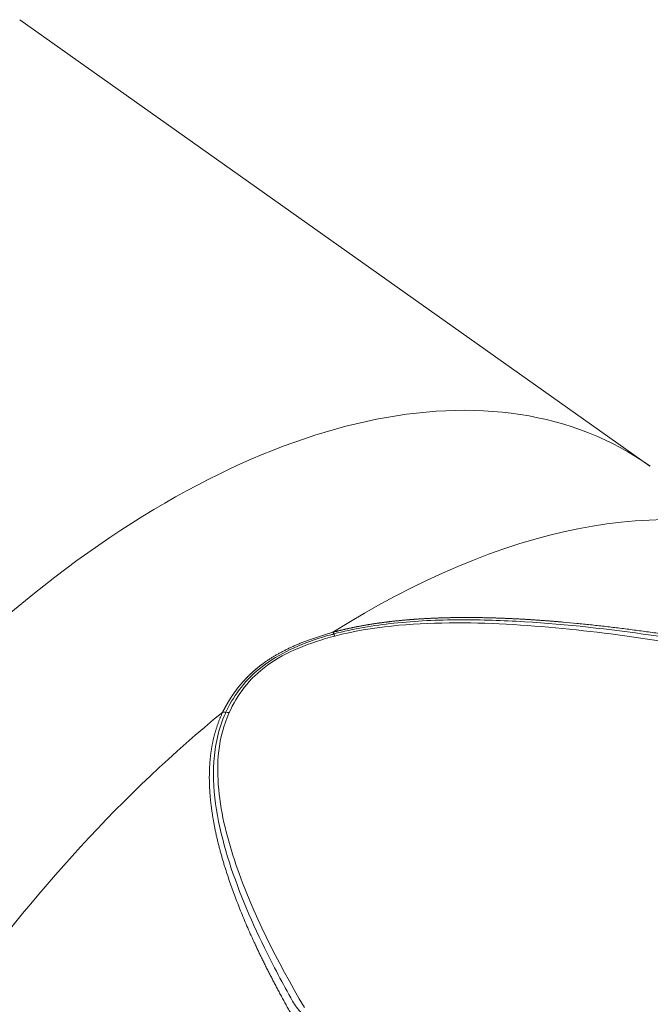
# Model space of a CAD drawing. Header units: millimetres. Extents: x 35469 to 44263, y -24881 to -16268.
# Tile 228 of 231: x 44146.37 to 44151.27, y -24496.73 to -24489.06. Entities that reach past the tile are written whole.
import ezdxf

# ---------------------------------------------------------------- set-up
doc = ezdxf.new("R2010")
doc.units = ezdxf.units.MM
doc.header["$LTSCALE"] = 0.3175
doc.layers.add('1轮廓实线层', color=7, linetype='Continuous', lineweight=18)

# ---------------------------------------------------------------- blocks, each defined once
blk = doc.blocks.new('MR20E-1840-Z')
at = {"layer": '1轮廓实线层'}
blk.add_line((15760.7818, -10776.2312), (15755.8799, -10772.7571), dxfattribs=at)
for centre, major_axis, ratio, start_param, end_param in [((15756.8491, -10782.3275), (-3.8136, -6.175), 0.556892, 3.106106, 6.283185), ((15758.391, -10783.2797), (3.8729, 6.271), 0.556892, 0.105211, 0.851382), ((15758.3521, -10777.7769), (-0.0758, 0.2903), 0.178244, 5.537231, 5.713495), ((15758.391, -10783.2797), (3.8729, 6.271), 0.556892, 1.016662, 1.898579), ((15757.5297, -10778.3726), (-0.2735, 0.1232), 0.696194, 5.088009, 5.264272)]:
    blk.add_ellipse(centre, major_axis=major_axis, ratio=ratio, start_param=start_param, end_param=end_param, dxfattribs=at)
for points, knots in [([(15758.3162, -10777.5252), (15758.3187, -10777.5245), (15758.3238, -10777.5231), (15758.3314, -10777.5211), (15758.339, -10777.5191), (15758.3467, -10777.5171), (15758.3543, -10777.5152), (15758.362, -10777.5132), (15758.3698, -10777.5113), (15758.3776, -10777.5094), (15758.3854, -10777.5075), (15758.3932, -10777.5056), (15758.401, -10777.5038), (15758.4089, -10777.5019), (15758.4168, -10777.5001), (15758.4248, -10777.4983), (15758.4327, -10777.4965), (15758.4407, -10777.4948), (15758.4488, -10777.493), (15758.4568, -10777.4913), (15758.4649, -10777.4896), (15758.473, -10777.4879), (15758.4812, -10777.4862), (15758.4893, -10777.4846), (15758.4975, -10777.483), (15758.5057, -10777.4813), (15758.514, -10777.4798), (15758.5223, -10777.4782), (15758.5306, -10777.4766), (15758.5389, -10777.4751), (15758.5473, -10777.4736), (15758.5557, -10777.472), (15758.5641, -10777.4706), (15758.5726, -10777.4691), (15758.5811, -10777.4676), (15758.5896, -10777.4662), (15758.5981, -10777.4648), (15758.6067, -10777.4634), (15758.6153, -10777.462), (15758.6239, -10777.4607), (15758.6326, -10777.4593), (15758.6413, -10777.458), (15758.65, -10777.4567), (15758.6587, -10777.4554), (15758.6675, -10777.4541), (15758.6763, -10777.4529), (15758.6851, -10777.4517), (15758.694, -10777.4504), (15758.7029, -10777.4493), (15758.7118, -10777.4481), (15758.7208, -10777.4469), (15758.7297, -10777.4458), (15758.7387, -10777.4447), (15758.7478, -10777.4436), (15758.7568, -10777.4425), (15758.7659, -10777.4414), (15758.775, -10777.4403), (15758.7842, -10777.4393), (15758.7934, -10777.4383), (15758.8026, -10777.4373), (15758.8118, -10777.4363), (15758.8211, -10777.4354), (15758.8304, -10777.4344), (15758.8397, -10777.4335), (15758.849, -10777.4326), (15758.8584, -10777.4317), (15758.8678, -10777.4308), (15758.8773, -10777.43), (15758.8867, -10777.4292), (15758.8962, -10777.4283), (15758.9057, -10777.4275), (15758.9153, -10777.4268), (15758.9249, -10777.426), (15758.9345, -10777.4253), (15758.9441, -10777.4245), (15758.9538, -10777.4238), (15758.9635, -10777.4231), (15758.9732, -10777.4225), (15758.983, -10777.4218), (15758.9928, -10777.4212), (15759.0026, -10777.4206), (15759.0124, -10777.42), (15759.0223, -10777.4194), (15759.0322, -10777.4188), (15759.0422, -10777.4183), (15759.0521, -10777.4178), (15759.0621, -10777.4172), (15759.0721, -10777.4168), (15759.0822, -10777.4163), (15759.0923, -10777.4158), (15759.1024, -10777.4154), (15759.1125, -10777.415), (15759.1227, -10777.4146), (15759.1329, -10777.4142), (15759.1431, -10777.4138), (15759.1533, -10777.4135), (15759.1636, -10777.4131), (15759.1739, -10777.4128), (15759.1843, -10777.4125), (15759.1946, -10777.4123), (15759.205, -10777.412), (15759.2155, -10777.4118), (15759.2259, -10777.4115), (15759.2364, -10777.4113), (15759.2469, -10777.4111), (15759.2575, -10777.411), (15759.2681, -10777.4108), (15759.2787, -10777.4107), (15759.2893, -10777.4106), (15759.3, -10777.4105), (15759.3106, -10777.4104), (15759.3214, -10777.4103), (15759.3321, -10777.4103), (15759.3429, -10777.4102), (15759.3537, -10777.4102), (15759.3646, -10777.4102), (15759.3754, -10777.4103), (15759.3863, -10777.4103), (15759.3972, -10777.4104), (15759.4082, -10777.4105), (15759.4192, -10777.4105), (15759.4302, -10777.4107), (15759.4413, -10777.4108), (15759.4523, -10777.4109), (15759.4634, -10777.4111), (15759.4746, -10777.4113), (15759.4857, -10777.4115), (15759.4969, -10777.4117), (15759.5081, -10777.412), (15759.5194, -10777.4122), (15759.5307, -10777.4125), (15759.542, -10777.4128), (15759.5533, -10777.4131), (15759.5647, -10777.4134), (15759.5761, -10777.4138), (15759.5875, -10777.4141), (15759.599, -10777.4145), (15759.6105, -10777.4149), (15759.622, -10777.4153), (15759.6335, -10777.4157), (15759.6451, -10777.4162), (15759.6567, -10777.4167), (15759.6684, -10777.4172), (15759.68, -10777.4177), (15759.6917, -10777.4182), (15759.7034, -10777.4187), (15759.7152, -10777.4193), (15759.727, -10777.4198), (15759.7388, -10777.4204), (15759.7506, -10777.421), (15759.7625, -10777.4217), (15759.7744, -10777.4223), (15759.7864, -10777.423), (15759.7983, -10777.4237), (15759.8103, -10777.4244), (15759.8223, -10777.4251), (15759.8344, -10777.4258), (15759.8465, -10777.4265), (15759.8586, -10777.4273), (15759.8707, -10777.4281), (15759.8829, -10777.4289), (15759.8951, -10777.4297), (15759.9073, -10777.4306), (15759.9196, -10777.4314), (15759.9319, -10777.4323), (15759.9442, -10777.4332), (15759.9565, -10777.4341), (15759.9689, -10777.435), (15759.9813, -10777.4359), (15759.9938, -10777.4369), (15760.0062, -10777.4379), (15760.0187, -10777.4389), (15760.0313, -10777.4399), (15760.0438, -10777.4409), (15760.0564, -10777.442), (15760.069, -10777.443), (15760.0817, -10777.4441), (15760.0943, -10777.4452), (15760.1378, -10777.449), (15760.2125, -10777.456), (15760.3187, -10777.4668), (15760.4262, -10777.4787), (15760.535, -10777.4917), (15760.645, -10777.5057), (15760.7564, -10777.5207), (15760.8691, -10777.5368), (15760.9593, -10777.5503), (15761.0268, -10777.5608), (15761.0714, -10777.5678), (15761.1165, -10777.575), (15761.1619, -10777.5824), (15761.2077, -10777.59), (15761.254, -10777.5978), (15761.3006, -10777.6057), (15761.3476, -10777.6138), (15761.3951, -10777.6222), (15761.4429, -10777.6307), (15761.4911, -10777.6394), (15761.5398, -10777.6482), (15761.5888, -10777.6573), (15761.6383, -10777.6665), (15761.6881, -10777.676), (15761.7384, -10777.6856), (15761.789, -10777.6954), (15761.8229, -10777.702), (15761.8399, -10777.7054)], [0, 0, 0, 0, 0.002203, 0.004411, 0.006624, 0.008842, 0.011065, 0.013294, 0.015527, 0.017766, 0.02001, 0.02226, 0.024515, 0.026775, 0.029041, 0.031312, 0.033589, 0.035871, 0.03816, 0.040454, 0.042753, 0.045059, 0.04737, 0.049687, 0.052011, 0.05434, 0.056675, 0.059016, 0.061363, 0.063717, 0.066077, 0.068442, 0.070815, 0.073193, 0.075578, 0.077969, 0.080367, 0.082771, 0.085181, 0.087598, 0.090022, 0.092452, 0.094889, 0.097333, 0.099783, 0.10224, 0.104704, 0.107175, 0.109653, 0.112137, 0.114628, 0.117127, 0.119632, 0.122145, 0.124664, 0.127191, 0.129725, 0.132266, 0.134814, 0.137369, 0.139932, 0.142502, 0.145079, 0.147664, 0.150256, 0.152855, 0.155462, 0.158077, 0.160698, 0.163328, 0.165965, 0.16861, 0.171262, 0.173922, 0.176589, 0.179265, 0.181948, 0.184639, 0.187337, 0.190044, 0.192758, 0.19548, 0.19821, 0.200948, 0.203694, 0.206448, 0.20921, 0.21198, 0.214758, 0.217545, 0.220339, 0.223141, 0.225952, 0.228771, 0.231598, 0.234433, 0.237276, 0.240128, 0.242988, 0.245856, 0.248733, 0.251618, 0.254511, 0.257413, 0.260323, 0.263242, 0.266169, 0.269105, 0.272049, 0.275002, 0.277963, 0.280933, 0.283911, 0.286899, 0.289894, 0.292899, 0.295912, 0.298933, 0.301964, 0.305003, 0.308051, 0.311108, 0.314173, 0.317248, 0.320331, 0.323423, 0.326524, 0.329633, 0.332752, 0.33588, 0.339016, 0.342162, 0.345316, 0.348479, 0.351652, 0.354833, 0.358024, 0.361223, 0.364432, 0.36765, 0.370876, 0.374112, 0.377357, 0.380611, 0.383875, 0.387147, 0.390429, 0.39372, 0.39702, 0.400329, 0.403648, 0.406976, 0.410313, 0.41366, 0.417015, 0.42038, 0.423755, 0.427139, 0.430532, 0.433934, 0.437346, 0.440768, 0.444198, 0.447639, 0.451088, 0.454547, 0.458016, 0.461494, 0.464981, 0.468478, 0.471985, 0.475501, 0.479027, 0.482562, 0.486107, 0.489661, 0.493225, 0.496799, 0.500382, 0.530007, 0.560075, 0.590593, 0.621563, 0.652993, 0.684884, 0.717243, 0.750072, 0.762841, 0.775741, 0.788771, 0.801931, 0.815222, 0.828644, 0.842197, 0.855882, 0.869698, 0.883647, 0.897727, 0.911939, 0.926284, 0.940762, 0.955372, 0.970115, 0.984991, 1, 1, 1, 1]), ([(15758.3233, -10777.5381), (15758.4751, -10777.4975), (15758.6324, -10777.4714), (15758.9597, -10777.4364), (15759.1321, -10777.4288), (15759.4709, -10777.4271), (15759.6384, -10777.4329), (15760.1373, -10777.4633), (15760.4651, -10777.5007), (15761.1091, -10777.5931), (15761.4248, -10777.6479), (15761.7356, -10777.708)], [0, 0, 0, 0, 0.135049, 0.135049, 0.280165, 0.280165, 0.425281, 0.425281, 0.715512, 0.715512, 1, 1, 1, 1]), ([(15761.7984, -10777.762), (15761.2417, -10777.6493), (15760.6791, -10777.5524), (15759.8125, -10777.4675), (15759.5191, -10777.4493), (15758.9192, -10777.4561), (15758.6218, -10777.4788), (15758.3316, -10777.5545)], [0, 0, 0, 0, 0.5, 0.5, 0.75, 0.75, 1, 1, 1, 1]), ([(15757.4593, -10778.1459), (15757.4602, -10778.144), (15757.462, -10778.1404), (15757.4647, -10778.1349), (15757.4675, -10778.1295), (15757.4703, -10778.1241), (15757.4731, -10778.1187), (15757.4759, -10778.1134), (15757.4787, -10778.108), (15757.4816, -10778.1027), (15757.4845, -10778.0975), (15757.4874, -10778.0922), (15757.4904, -10778.087), (15757.4933, -10778.0817), (15757.4963, -10778.0766), (15757.4994, -10778.0714), (15757.5024, -10778.0663), (15757.5055, -10778.0611), (15757.5086, -10778.056), (15757.5117, -10778.051), (15757.5148, -10778.0459), (15757.518, -10778.0409), (15757.5212, -10778.0359), (15757.5244, -10778.0309), (15757.5276, -10778.026), (15757.5309, -10778.0211), (15757.5342, -10778.0162), (15757.5375, -10778.0113), (15757.5408, -10778.0064), (15757.5442, -10778.0016), (15757.5476, -10777.9968), (15757.551, -10777.992), (15757.5544, -10777.9873), (15757.5579, -10777.9825), (15757.5614, -10777.9778), (15757.5649, -10777.9731), (15757.5684, -10777.9685), (15757.572, -10777.9638), (15757.5755, -10777.9592), (15757.5792, -10777.9546), (15757.5828, -10777.9501), (15757.5864, -10777.9455), (15757.5901, -10777.941), (15757.5938, -10777.9365), (15757.5976, -10777.932), (15757.6013, -10777.9276), (15757.6051, -10777.9231), (15757.6089, -10777.9187), (15757.6127, -10777.9144), (15757.6166, -10777.91), (15757.6205, -10777.9057), (15757.6244, -10777.9014), (15757.6283, -10777.8971), (15757.6323, -10777.8928), (15757.6363, -10777.8886), (15757.6403, -10777.8844), (15757.6443, -10777.8802), (15757.6483, -10777.876), (15757.6524, -10777.8719), (15757.6565, -10777.8678), (15757.6607, -10777.8637), (15757.6648, -10777.8596), (15757.669, -10777.8556), (15757.6732, -10777.8516), (15757.6774, -10777.8476), (15757.6817, -10777.8436), (15757.686, -10777.8396), (15757.6903, -10777.8357), (15757.6946, -10777.8318), (15757.699, -10777.8279), (15757.7033, -10777.8241), (15757.7077, -10777.8202), (15757.7122, -10777.8164), (15757.7166, -10777.8126), (15757.7211, -10777.8089), (15757.7256, -10777.8051), (15757.7301, -10777.8014), (15757.7347, -10777.7977), (15757.7393, -10777.7941), (15757.7439, -10777.7904), (15757.7485, -10777.7868), (15757.7532, -10777.7832), (15757.7579, -10777.7796), (15757.7626, -10777.7761), (15757.7673, -10777.7725), (15757.7721, -10777.769), (15757.7786, -10777.7642), (15757.7871, -10777.7582), (15757.7975, -10777.7509), (15757.8081, -10777.7437), (15757.8189, -10777.7366), (15757.8298, -10777.7295), (15757.8409, -10777.7225), (15757.8521, -10777.7156), (15757.8635, -10777.7088), (15757.8751, -10777.702), (15757.8868, -10777.6952), (15757.8987, -10777.6886), (15757.9108, -10777.682), (15757.9231, -10777.6755), (15757.9355, -10777.669), (15757.948, -10777.6627), (15757.9608, -10777.6563), (15757.9737, -10777.6501), (15757.9867, -10777.6439), (15758, -10777.6378), (15758.0134, -10777.6318), (15758.0269, -10777.6258), (15758.0407, -10777.6199), (15758.0545, -10777.6141), (15758.0686, -10777.6083), (15758.0828, -10777.6026), (15758.0972, -10777.597), (15758.1118, -10777.5914), (15758.1265, -10777.5859), (15758.1414, -10777.5805), (15758.1565, -10777.5751), (15758.1717, -10777.5698), (15758.1871, -10777.5646), (15758.2026, -10777.5594), (15758.2184, -10777.5543), (15758.2343, -10777.5493), (15758.2503, -10777.5444), (15758.2665, -10777.5395), (15758.2829, -10777.5346), (15758.2995, -10777.5299), (15758.3106, -10777.5267), (15758.3162, -10777.5252)], [0, 0, 0, 0, 0.006607, 0.013193, 0.019758, 0.026301, 0.032823, 0.039325, 0.045805, 0.052265, 0.058705, 0.065124, 0.071522, 0.077901, 0.08426, 0.090599, 0.096918, 0.103218, 0.109498, 0.115759, 0.122001, 0.128224, 0.134429, 0.140614, 0.146781, 0.15293, 0.159061, 0.165173, 0.171268, 0.177345, 0.183404, 0.189446, 0.195471, 0.201478, 0.207469, 0.213443, 0.219401, 0.225342, 0.231267, 0.237175, 0.243068, 0.248946, 0.254807, 0.260654, 0.266485, 0.272301, 0.278102, 0.283889, 0.289661, 0.295419, 0.301163, 0.306893, 0.31261, 0.318312, 0.324002, 0.329678, 0.335342, 0.340993, 0.346631, 0.352257, 0.357871, 0.363473, 0.369063, 0.374641, 0.380209, 0.385765, 0.39131, 0.396845, 0.402369, 0.407883, 0.413387, 0.418881, 0.424365, 0.42984, 0.435306, 0.440762, 0.44621, 0.45165, 0.457081, 0.462504, 0.467919, 0.473326, 0.478726, 0.484119, 0.489505, 0.494884, 0.500256, 0.511667, 0.523108, 0.534582, 0.546092, 0.557638, 0.569224, 0.580851, 0.592522, 0.604238, 0.616002, 0.627815, 0.63968, 0.651598, 0.663572, 0.675603, 0.687693, 0.699844, 0.712058, 0.724336, 0.736681, 0.749094, 0.761577, 0.774132, 0.786759, 0.799462, 0.812241, 0.825097, 0.838034, 0.851051, 0.864151, 0.877335, 0.890604, 0.903961, 0.917405, 0.930939, 0.944564, 0.958282, 0.972093, 0.985998, 1, 1, 1, 1]), ([(15758.3233, -10777.538), (15758.3156, -10777.5402), (15758.3078, -10777.5423), (15758.124, -10777.5939), (15757.9537, -10777.6614), (15757.6795, -10777.848), (15757.5817, -10777.9643), (15757.5038, -10778.1055), (15757.4932, -10778.1263), (15757.4833, -10778.1471)], [0, 0, 0, 0, 0.019847, 0.019847, 0.471258, 0.471258, 0.922668, 0.922668, 1, 1, 1, 1]), ([(15758.3316, -10777.5545), (15758.1364, -10777.6055), (15757.9495, -10777.6781), (15757.6633, -10777.8853), (15757.5696, -10778.0159), (15757.5091, -10778.1503)], [0, 0, 0, 0, 0.5, 0.5, 1, 1, 1, 1]), ([(15757.9897, -10780.4942), (15757.9865, -10780.4884), (15757.9801, -10780.477), (15757.9705, -10780.4598), (15757.9611, -10780.4427), (15757.9517, -10780.4257), (15757.9424, -10780.4087), (15757.9331, -10780.3918), (15757.924, -10780.375), (15757.9149, -10780.3582), (15757.9059, -10780.3415), (15757.897, -10780.3249), (15757.8882, -10780.3084), (15757.8795, -10780.2919), (15757.8708, -10780.2755), (15757.8622, -10780.2591), (15757.8537, -10780.2428), (15757.8453, -10780.2266), (15757.8369, -10780.2105), (15757.8287, -10780.1944), (15757.8205, -10780.1784), (15757.8124, -10780.1625), (15757.8044, -10780.1466), (15757.7964, -10780.1308), (15757.7886, -10780.115), (15757.7808, -10780.0994), (15757.7731, -10780.0838), (15757.7655, -10780.0682), (15757.7579, -10780.0528), (15757.7505, -10780.0373), (15757.7431, -10780.022), (15757.7358, -10780.0067), (15757.7286, -10779.9915), (15757.7214, -10779.9764), (15757.7144, -10779.9613), (15757.7074, -10779.9463), (15757.6845, -10779.8965), (15757.647, -10779.8126), (15757.5978, -10779.6947), (15757.5528, -10779.5789), (15757.512, -10779.465), (15757.4856, -10779.3844), (15757.4709, -10779.3367), (15757.4662, -10779.3212), (15757.4616, -10779.3058), (15757.4572, -10779.2904), (15757.4528, -10779.2752), (15757.4485, -10779.26), (15757.4442, -10779.2448), (15757.4401, -10779.2297), (15757.4361, -10779.2147), (15757.4322, -10779.1997), (15757.4284, -10779.1848), (15757.4246, -10779.17), (15757.421, -10779.1552), (15757.4175, -10779.1405), (15757.414, -10779.1259), (15757.4107, -10779.1113), (15757.4074, -10779.0968), (15757.4043, -10779.0823), (15757.4012, -10779.0679), (15757.3983, -10779.0536), (15757.3954, -10779.0393), (15757.3927, -10779.0251), (15757.39, -10779.011), (15757.3874, -10778.9969), (15757.3849, -10778.9829), (15757.3826, -10778.9689), (15757.3803, -10778.955), (15757.3781, -10778.9412), (15757.376, -10778.9274), (15757.374, -10778.9137), (15757.3721, -10778.9001), (15757.3703, -10778.8865), (15757.3686, -10778.873), (15757.367, -10778.8595), (15757.3655, -10778.8462), (15757.3641, -10778.8328), (15757.3628, -10778.8196), (15757.3616, -10778.8064), (15757.3605, -10778.7932), (15757.3594, -10778.7801), (15757.3585, -10778.7671), (15757.3577, -10778.7542), (15757.357, -10778.7413), (15757.3563, -10778.7284), (15757.3558, -10778.7157), (15757.3554, -10778.703), (15757.355, -10778.6903), (15757.3548, -10778.6777), (15757.3546, -10778.6652), (15757.3546, -10778.6527), (15757.3547, -10778.6404), (15757.3548, -10778.628), (15757.3551, -10778.6157), (15757.3554, -10778.6035), (15757.3559, -10778.5914), (15757.3564, -10778.5793), (15757.357, -10778.5673), (15757.3578, -10778.5553), (15757.3586, -10778.5434), (15757.3596, -10778.5315), (15757.3606, -10778.5198), (15757.3617, -10778.508), (15757.363, -10778.4964), (15757.3643, -10778.4848), (15757.3657, -10778.4732), (15757.3673, -10778.4618), (15757.3689, -10778.4504), (15757.3706, -10778.439), (15757.3724, -10778.4277), (15757.3744, -10778.4165), (15757.3764, -10778.4053), (15757.3785, -10778.3942), (15757.3807, -10778.3832), (15757.3831, -10778.3722), (15757.3855, -10778.3612), (15757.388, -10778.3504), (15757.3906, -10778.3396), (15757.3933, -10778.3288), (15757.3961, -10778.3182), (15757.3991, -10778.3075), (15757.4021, -10778.297), (15757.4052, -10778.2865), (15757.4084, -10778.276), (15757.4117, -10778.2657), (15757.4151, -10778.2553), (15757.4186, -10778.2451), (15757.4223, -10778.2349), (15757.426, -10778.2248), (15757.4298, -10778.2147), (15757.4337, -10778.2047), (15757.4377, -10778.1947), (15757.4418, -10778.1848), (15757.446, -10778.175), (15757.4504, -10778.1652), (15757.4548, -10778.1555), (15757.4578, -10778.1491), (15757.4593, -10778.1459)], [0, 0, 0, 0, 0.007734, 0.015433, 0.023096, 0.030724, 0.038317, 0.045875, 0.053398, 0.060885, 0.068337, 0.075754, 0.083136, 0.090483, 0.097794, 0.105071, 0.112312, 0.119519, 0.126691, 0.133827, 0.140929, 0.147996, 0.155028, 0.162025, 0.168987, 0.175915, 0.182808, 0.189666, 0.196489, 0.203278, 0.210032, 0.216751, 0.223436, 0.230087, 0.236702, 0.243284, 0.249831, 0.302143, 0.353263, 0.403209, 0.451999, 0.499653, 0.506251, 0.512817, 0.51935, 0.52585, 0.532318, 0.538754, 0.545158, 0.551529, 0.557868, 0.564176, 0.570451, 0.576694, 0.582906, 0.589086, 0.595234, 0.601351, 0.607436, 0.613491, 0.619513, 0.625505, 0.631466, 0.637395, 0.643294, 0.649162, 0.655, 0.660807, 0.666583, 0.67233, 0.678046, 0.683732, 0.689387, 0.695013, 0.70061, 0.706176, 0.711714, 0.717221, 0.7227, 0.728149, 0.733569, 0.738961, 0.744324, 0.749658, 0.754963, 0.760241, 0.76549, 0.770711, 0.775904, 0.781069, 0.786207, 0.791317, 0.796401, 0.801457, 0.806485, 0.811488, 0.816463, 0.821412, 0.826335, 0.831232, 0.836102, 0.840947, 0.845767, 0.850561, 0.85533, 0.860073, 0.864792, 0.869487, 0.874157, 0.878803, 0.883424, 0.888022, 0.892597, 0.897148, 0.901676, 0.906181, 0.910663, 0.915123, 0.919561, 0.923977, 0.928371, 0.932743, 0.937095, 0.941425, 0.945735, 0.950024, 0.954293, 0.958542, 0.962771, 0.966982, 0.971173, 0.975345, 0.979499, 0.983634, 0.987752, 0.991852, 0.995934, 1, 1, 1, 1]), ([(15758.0026, -10780.3969), (15757.9254, -10780.2599), (15757.852, -10780.1215), (15757.6709, -10779.7508), (15757.5704, -10779.5138), (15757.4236, -10779.0311), (15757.374, -10778.7841), (15757.3986, -10778.4061), (15757.4244, -10778.2787), (15757.4807, -10778.1533), (15757.4821, -10778.1502), (15757.4835, -10778.1471)], [0, 0, 0, 0, 0.194933, 0.194933, 0.515349, 0.515349, 0.835764, 0.835764, 0.995972, 0.995972, 1, 1, 1, 1]), ([(15757.5091, -10778.1503), (15757.4203, -10778.3474), (15757.4094, -10778.5507), (15757.4461, -10778.9463), (15757.496, -10779.1404), (15757.6921, -10779.7152), (15757.8819, -10780.083), (15758.094, -10780.4451)], [0, 0, 0, 0, 0.25, 0.25, 0.5, 0.5, 1, 1, 1, 1]), ([(15758.0026, -10780.3968), (15758.021, -10780.4296), (15758.0445, -10780.4594), (15758.1217, -10780.5464), (15758.1815, -10780.5987), (15758.3145, -10780.7048), (15758.3885, -10780.7577), (15758.4649, -10780.8081)], [0, 0, 0, 0, 0.183187, 0.183187, 0.567341, 0.567341, 1, 1, 1, 1])]:
    blk.add_open_spline(points, degree=3, knots=knots, dxfattribs=at)

msp = doc.modelspace()

# ---------------------------------------------------------------- block references
msp.add_blockref('MR20E-1840-Z', (28390.4852, -13716.3054))

doc.saveas('drawing.dxf')
